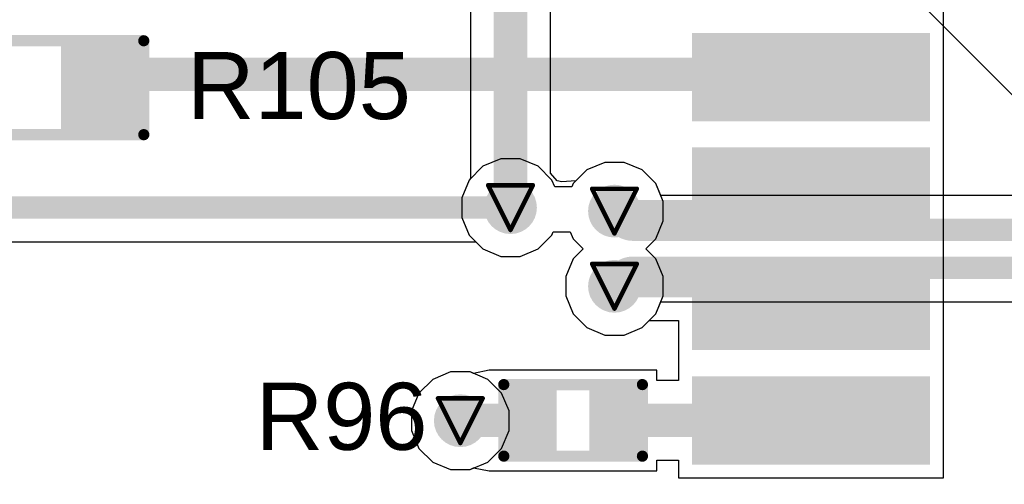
# Model space of a CAD drawing. Header units: inches. Extents: x 0 to 12.2, y 0 to 7.
# Tile 115 of 154: x 2.372 to 2.813, y 3.269 to 3.476. Entities that reach past the tile are written whole.
import ezdxf

# ---------------------------------------------------------------- set-up
doc = ezdxf.new("R2010")
doc.units = ezdxf.units.IN
doc.header["$MEASUREMENT"] = 0
for name, color, linetype in [('Bottom Layer', 5, 'Continuous'), ('Drill Drawing', 1, 'Continuous'), ('Layer 1', 16, 'Continuous'), ('Layer 2', 76, 'Continuous'), ('Top Layer', 1, 'Continuous'), ('Top Overlay', 2, 'Continuous'), ('Top Paste', 8, 'Continuous'), ('Top Solder', 216, 'Continuous'), ('Via Holes', 16, 'Continuous')]:
    doc.layers.add(name, color=color, linetype=linetype)
doc.styles.add('Arial', font='txt', dxfattribs={"height": 0.2})

# ---------------------------------------------------------------- blocks, each defined once
blk = doc.blocks.new('R___0603_10')
at = {"layer": 'Top Layer'}
for points in [[(-0.015, 0.0175), (-0.015, -0.0175), (-0.045, -0.0175), (-0.045, 0.0175)], [(0.045, 0.0175), (0.045, -0.0175), (0.015, -0.0175), (0.015, 0.0175)]]:
    blk.add_hatch(color=1, dxfattribs=at).paths.add_polyline_path(points)
at = {"layer": 'Top Paste'}
for points in [[(-0.015, 0.0175), (-0.015, -0.0175), (-0.045, -0.0175), (-0.045, 0.0175)], [(0.045, 0.0175), (0.045, -0.0175), (0.015, -0.0175), (0.015, 0.0175)]]:
    blk.add_hatch(color=8, dxfattribs=at).paths.add_polyline_path(points)
at = {"layer": 'Top Solder'}
for points in [[(-0.011, 0.0215), (-0.011, -0.0215), (-0.049, -0.0215), (-0.049, 0.0215)], [(0.049, 0.0215), (0.049, -0.0215), (0.011, -0.0215), (0.011, 0.0215)]]:
    blk.add_hatch(color=216, dxfattribs=at).paths.add_polyline_path(points)
at = {"layer": 'Top Overlay', "const_width": 0.005}
for points in [[(0.048, 0.021), (-0.048, 0.021)], [(-0.048, 0.021), (-0.048, -0.021)], [(0.048, 0.021), (0.048, -0.021)], [(0.048, -0.021), (-0.048, -0.021)]]:
    blk.add_lwpolyline(points, dxfattribs=at)
at = {"layer": 'Top Overlay', "const_width": 0.0025}
for points in [[(-0.04925, 0.021, 1), (-0.04675, 0.021, 1)], [(-0.04925, 0.021, 1), (-0.04675, 0.021, 1)], [(0.04675, 0.021, 1), (0.04925, 0.021, 1)], [(0.04675, 0.021, 1), (0.04925, 0.021, 1)], [(-0.04925, -0.021, 1), (-0.04675, -0.021, 1)], [(-0.04925, -0.021, 1), (-0.04675, -0.021, 1)], [(0.04675, -0.021, 1), (0.04925, -0.021, 1)], [(0.04675, -0.021, 1), (0.04925, -0.021, 1)]]:
    blk.add_lwpolyline(points, format="xyb", close=True, dxfattribs=at)
blk = doc.blocks.new('EC21EFA_512_STD_17')
at = {"layer": 'Top Layer'}
for points in [[(-0.34055, 0.61024), (-0.30906, 0.61024), (-0.30906, 0.51181), (-0.34055, 0.51181)], [(-0.28937, 0.61024), (-0.25787, 0.61024), (-0.25787, 0.51181), (-0.28937, 0.51181)], [(-0.23819, 0.61024), (-0.20669, 0.61024), (-0.20669, 0.51181), (-0.23819, 0.51181)], [(-0.18701, 0.61024), (-0.15551, 0.61024), (-0.15551, 0.51181), (-0.18701, 0.51181)]]:
    blk.add_hatch(color=1, dxfattribs=at).paths.add_polyline_path(points)
at = {"layer": 'Top Solder'}
for points in [[(-0.34455, 0.61424), (-0.30506, 0.61424), (-0.30506, 0.50781), (-0.34455, 0.50781)], [(-0.29337, 0.61424), (-0.25387, 0.61424), (-0.25387, 0.50781), (-0.29337, 0.50781)], [(-0.24219, 0.61424), (-0.20269, 0.61424), (-0.20269, 0.50781), (-0.24219, 0.50781)], [(-0.19101, 0.61424), (-0.15151, 0.61424), (-0.15151, 0.50781), (-0.19101, 0.50781)]]:
    blk.add_hatch(color=216, dxfattribs=at).paths.add_polyline_path(points)
blk = doc.blocks.new('R___0402_68')
at = {"layer": 'Top Layer'}
for points in [[(-0.0275, -0.0125), (-0.0275, 0.0125), (-0.0095, 0.0125), (-0.0095, -0.0125)], [(0.0095, -0.0125), (0.0095, 0.0125), (0.0275, 0.0125), (0.0275, -0.0125)]]:
    blk.add_hatch(color=1, dxfattribs=at).paths.add_polyline_path(points)
at = {"layer": 'Top Paste'}
for points in [[(-0.0275, -0.0125), (-0.0275, 0.0125), (-0.0095, 0.0125), (-0.0095, -0.0125)], [(0.0095, -0.0125), (0.0095, 0.0125), (0.0275, 0.0125), (0.0275, -0.0125)]]:
    blk.add_hatch(color=8, dxfattribs=at).paths.add_polyline_path(points)
at = {"layer": 'Top Solder'}
for points in [[(-0.02967, -0.01467), (-0.02967, 0.01467), (-0.00733, 0.01467), (-0.00733, -0.01467)], [(0.00733, -0.01467), (0.00733, 0.01467), (0.02967, 0.01467), (0.02967, -0.01467)]]:
    blk.add_hatch(color=216, dxfattribs=at).paths.add_polyline_path(points)
at = {"layer": 'Top Overlay'}
for points, const_width in [([(0.031, 0.016), (-0.031, 0.016)], 0.005), ([(-0.031, 0.016), (-0.031, -0.016)], 0.005), ([(0.031, 0.016), (0.031, -0.016)], 0.005), ([(0.031, -0.016), (-0.031, -0.016)], 0.005), ([(0.032, -0.017), (-0.032, -0.017)], 0.000127)]:
    blk.add_lwpolyline(points, dxfattribs=dict(at, const_width=const_width))
for points, const_width in [([(-0.03225, 0.016, 1), (-0.02975, 0.016, 1)], 0.0025), ([(-0.03225, 0.016, 1), (-0.02975, 0.016, 1)], 0.0025), ([(0.02975, 0.016, 1), (0.03225, 0.016, 1)], 0.0025), ([(0.02975, 0.016, 1), (0.03225, 0.016, 1)], 0.0025), ([(-0.03225, -0.016, 1), (-0.02975, -0.016, 1)], 0.0025), ([(-0.03225, -0.016, 1), (-0.02975, -0.016, 1)], 0.0025), ([(-0.03203, -0.017, 1), (-0.03197, -0.017, 1)], 0.0000635), ([(0.02975, -0.016, 1), (0.03225, -0.016, 1)], 0.0025), ([(0.02975, -0.016, 1), (0.03225, -0.016, 1)], 0.0025), ([(0.03197, -0.017, 1), (0.03203, -0.017, 1)], 0.0000635)]:
    blk.add_lwpolyline(points, format="xyb", close=True, dxfattribs=dict(at, const_width=const_width))

msp = doc.modelspace()

# ---------------------------------------------------------------- hatches: boundary and pattern name
at = {"layer": 'Bottom Layer'}
h = msp.add_hatch(color=5, dxfattribs=at)
edge = h.paths.add_edge_path()
edge.add_arc((2.592, 3.39239), 0.01181, 0, 360)
h = msp.add_hatch(color=5, dxfattribs=at)
edge = h.paths.add_edge_path()
edge.add_arc((2.6385, 3.39083), 0.01181, 0, 360)
h = msp.add_hatch(color=5, dxfattribs=at)
edge = h.paths.add_edge_path()
edge.add_arc((2.6385, 3.35721), 0.01181, 0, 360)
h = msp.add_hatch(color=5, dxfattribs=at)
edge = h.paths.add_edge_path()
edge.add_arc((2.56956, 3.2971), 0.01181, 0, 360)
at = {"layer": 'Layer 1'}
h = msp.add_hatch(color=16, dxfattribs=at)
edge = h.paths.add_edge_path()
edge.add_arc((2.592, 3.39239), 0.01181, 0, 360)
h = msp.add_hatch(color=16, dxfattribs=at)
edge = h.paths.add_edge_path()
edge.add_arc((2.6385, 3.39083), 0.01181, 0, 360)
h = msp.add_hatch(color=16, dxfattribs=at)
edge = h.paths.add_edge_path()
edge.add_arc((2.6385, 3.35721), 0.01181, 0, 360)
h = msp.add_hatch(color=16, dxfattribs=at)
edge = h.paths.add_edge_path()
edge.add_arc((2.56956, 3.2971), 0.01181, 0, 360)
at = {"layer": 'Layer 2'}
h = msp.add_hatch(color=76, dxfattribs=at)
edge = h.paths.add_edge_path()
edge.add_arc((2.592, 3.39239), 0.01181, 0, 360)
h = msp.add_hatch(color=76, dxfattribs=at)
edge = h.paths.add_edge_path()
edge.add_arc((2.6385, 3.39083), 0.01181, 0, 360)
h = msp.add_hatch(color=76, dxfattribs=at)
edge = h.paths.add_edge_path()
edge.add_arc((2.6385, 3.35721), 0.01181, 0, 360)
h = msp.add_hatch(color=76, dxfattribs=at)
edge = h.paths.add_edge_path()
edge.add_arc((2.56956, 3.2971), 0.01181, 0, 360)
at = {"layer": 'Top Layer'}
h = msp.add_hatch(color=1, dxfattribs=at)
edge = h.paths.add_edge_path()
edge.add_arc((2.592, 3.39239), 0.01181, 0, 360)
h = msp.add_hatch(color=1, dxfattribs=at)
edge = h.paths.add_edge_path()
edge.add_arc((2.6385, 3.39083), 0.01181, 0, 360)
h = msp.add_hatch(color=1, dxfattribs=at)
edge = h.paths.add_edge_path()
edge.add_arc((2.6385, 3.35721), 0.01181, 0, 360)
h = msp.add_hatch(color=1, dxfattribs=at)
edge = h.paths.add_edge_path()
edge.add_arc((2.56956, 3.2971), 0.01181, 0, 360)
at = {"layer": 'Via Holes'}
h = msp.add_hatch(color=7, dxfattribs=at)
edge = h.paths.add_edge_path()
edge.add_arc((2.592, 3.39239), 0.00591, 0, 360)
h = msp.add_hatch(color=7, dxfattribs=at)
edge = h.paths.add_edge_path()
edge.add_arc((2.6385, 3.39083), 0.00591, 0, 360)
h = msp.add_hatch(color=7, dxfattribs=at)
edge = h.paths.add_edge_path()
edge.add_arc((2.6385, 3.35721), 0.00591, 0, 360)
h = msp.add_hatch(color=7, dxfattribs=at)
edge = h.paths.add_edge_path()
edge.add_arc((2.56956, 3.2971), 0.00591, 0, 360)

# ---------------------------------------------------------------- linework, layer by layer
at = {"layer": 'Bottom Layer'}
for p, q in [((2.60984, 3.40781), (2.60984, 3.69369)), ((2.57416, 3.51644), (2.57416, 3.40539)), ((2.62615, 3.40932), (2.62118, 3.40435)), ((2.63416, 3.41264), (2.62615, 3.40932)), ((2.64284, 3.41264), (2.63416, 3.41264)), ((2.65085, 3.40932), (2.64284, 3.41264)), ((2.65699, 3.40318), (2.65085, 3.40932)), ((2.57351, 3.40474), (2.57019, 3.39673)), ((2.57416, 3.40539), (2.57351, 3.40474)), ((2.61291, 3.40432), (2.60984, 3.40781)), ((2.61503, 3.40398), (2.61291, 3.40432)), ((2.62118, 3.40435), (2.61503, 3.40398)), ((2.65922, 3.39781), (2.65699, 3.40318)), ((2.57019, 3.39673), (2.57019, 3.38805)), ((3.77254, 3.39781), (2.65922, 3.39781)), ((2.57019, 3.38805), (2.57351, 3.38003)), ((2.57351, 3.38003), (2.57965, 3.3739)), ((2.60435, 3.3739), (2.61049, 3.38003)), ((2.61049, 3.38003), (2.61114, 3.3816)), ((2.61114, 3.3816), (2.61872, 3.3816)), ((2.61872, 3.3816), (2.62001, 3.37847)), ((2.62001, 3.37847), (2.62447, 3.37402)), ((2.57965, 3.3739), (2.58766, 3.37058)), ((2.59634, 3.37058), (2.60435, 3.3739)), ((2.62447, 3.37402), (2.62001, 3.36956)), ((2.58766, 3.37058), (2.59634, 3.37058)), ((2.62001, 3.36956), (2.61669, 3.36155)), ((2.61669, 3.36155), (2.61669, 3.35287)), ((2.61669, 3.35287), (2.62001, 3.34485)), ((2.65699, 3.34485), (2.65922, 3.35022)), ((2.65922, 3.35022), (3.77254, 3.35022)), ((2.62001, 3.34485), (2.62615, 3.33872)), ((2.65085, 3.33872), (2.65699, 3.34485)), ((2.62615, 3.33872), (2.63416, 3.3354)), ((2.64284, 3.3354), (2.65085, 3.33872)), ((2.63416, 3.3354), (2.64284, 3.3354)), ((2.56522, 3.31891), (2.5572, 3.31559)), ((2.5739, 3.31891), (2.56522, 3.31891)), ((2.58191, 3.31559), (2.5739, 3.31891)), ((2.5572, 3.31559), (2.55107, 3.30945)), ((2.58805, 3.30945), (2.58191, 3.31559)), ((2.55107, 3.30945), (2.54775, 3.30144)), ((2.59137, 3.30144), (2.58805, 3.30945)), ((2.54775, 3.30144), (2.54775, 3.29276)), ((2.59137, 3.29276), (2.59137, 3.30144)), ((2.54775, 3.29276), (2.55107, 3.28474)), ((2.58805, 3.28474), (2.59137, 3.29276)), ((2.55107, 3.28474), (2.5572, 3.27861)), ((2.58191, 3.27861), (2.58805, 3.28474)), ((2.5572, 3.27861), (2.56522, 3.27529)), ((2.5739, 3.27529), (2.58191, 3.27861)), ((2.56522, 3.27529), (2.5739, 3.27529))]:
    msp.add_line(p, q, dxfattribs=at)
for points, const_width in [([(2.592, 3.39239), (2.592, 3.70669)], 0.015), ([(2.64681, 3.38252), (3.77254, 3.38252)], 0.01), ([(2.64681, 3.36552), (3.77254, 3.36552)], 0.01)]:
    msp.add_lwpolyline(points, dxfattribs=dict(at, const_width=const_width))
for points, const_width in [([(2.58825, 3.39239, 1), (2.59575, 3.39239, 1)], 0.0075), ([(2.636, 3.39083, 1), (2.641, 3.39083, 1)], 0.005), ([(2.64431, 3.38252, 1), (2.64931, 3.38252, 1)], 0.005), ([(2.64431, 3.38252, 1), (2.64931, 3.38252, 1)], 0.005), ([(2.64431, 3.36552, 1), (2.64931, 3.36552, 1)], 0.005), ([(2.64431, 3.36552, 1), (2.64931, 3.36552, 1)], 0.005), ([(2.636, 3.35721, 1), (2.641, 3.35721, 1)], 0.005)]:
    msp.add_lwpolyline(points, format="xyb", close=True, dxfattribs=dict(at, const_width=const_width))
at = {"layer": 'Bottom Layer', "const_width": 0.01}
for points in [[(2.64681, 3.38252, -0.414214), (2.6385, 3.39083)], [(2.6385, 3.35721, -0.414214), (2.64681, 3.36552)]]:
    msp.add_lwpolyline(points, format="xyb", dxfattribs=at)
at = {"layer": 'Drill Drawing', "const_width": 0.002}
for points in [[(2.582, 3.40239), (2.602, 3.40239)], [(2.582, 3.40239), (2.592, 3.38239)], [(2.592, 3.38239), (2.602, 3.40239)], [(2.6285, 3.40083), (2.6485, 3.40083)], [(2.6285, 3.40083), (2.6385, 3.38083)], [(2.6385, 3.38083), (2.6485, 3.40083)], [(2.6285, 3.36721), (2.6485, 3.36721)], [(2.6285, 3.36721), (2.6385, 3.34721)], [(2.6385, 3.34721), (2.6485, 3.36721)], [(2.55956, 3.3071), (2.57956, 3.3071)], [(2.55956, 3.3071), (2.56956, 3.2871)], [(2.56956, 3.2871), (2.57956, 3.3071)]]:
    msp.add_lwpolyline(points, dxfattribs=at)
at = {"layer": 'Drill Drawing', "const_width": 0.001}
for points in [[(2.5815, 3.40239, 1), (2.5825, 3.40239, 1)], [(2.5815, 3.40239, 1), (2.5825, 3.40239, 1)], [(2.6015, 3.40239, 1), (2.6025, 3.40239, 1)], [(2.6015, 3.40239, 1), (2.6025, 3.40239, 1)], [(2.628, 3.40083, 1), (2.629, 3.40083, 1)], [(2.628, 3.40083, 1), (2.629, 3.40083, 1)], [(2.648, 3.40083, 1), (2.649, 3.40083, 1)], [(2.648, 3.40083, 1), (2.649, 3.40083, 1)], [(2.5915, 3.38239, 1), (2.5925, 3.38239, 1)], [(2.5915, 3.38239, 1), (2.5925, 3.38239, 1)], [(2.638, 3.38083, 1), (2.639, 3.38083, 1)], [(2.638, 3.38083, 1), (2.639, 3.38083, 1)], [(2.628, 3.36721, 1), (2.629, 3.36721, 1)], [(2.628, 3.36721, 1), (2.629, 3.36721, 1)], [(2.648, 3.36721, 1), (2.649, 3.36721, 1)], [(2.648, 3.36721, 1), (2.649, 3.36721, 1)], [(2.638, 3.34721, 1), (2.639, 3.34721, 1)], [(2.638, 3.34721, 1), (2.639, 3.34721, 1)], [(2.55906, 3.3071, 1), (2.56006, 3.3071, 1)], [(2.55906, 3.3071, 1), (2.56006, 3.3071, 1)], [(2.57906, 3.3071, 1), (2.58006, 3.3071, 1)], [(2.57906, 3.3071, 1), (2.58006, 3.3071, 1)], [(2.56906, 3.2871, 1), (2.57006, 3.2871, 1)], [(2.56906, 3.2871, 1), (2.57006, 3.2871, 1)]]:
    msp.add_lwpolyline(points, format="xyb", close=True, dxfattribs=at)
at = {"layer": 'Layer 1'}
for p, q in [((2.58766, 3.4142), (2.57965, 3.41088)), ((2.59634, 3.4142), (2.58766, 3.4142)), ((2.60435, 3.41088), (2.59634, 3.4142)), ((2.57965, 3.41088), (2.57351, 3.40474)), ((2.61049, 3.40474), (2.60435, 3.41088)), ((2.62615, 3.40932), (2.62001, 3.40318)), ((2.63416, 3.41264), (2.62615, 3.40932)), ((2.64284, 3.41264), (2.63416, 3.41264)), ((2.65085, 3.40932), (2.64284, 3.41264)), ((2.65699, 3.40318), (2.65085, 3.40932)), ((2.57351, 3.40474), (2.57019, 3.39673)), ((2.61178, 3.40162), (2.61049, 3.40474)), ((2.61936, 3.40162), (2.61178, 3.40162)), ((2.62001, 3.40318), (2.61936, 3.40162)), ((2.66031, 3.39517), (2.65699, 3.40318)), ((2.57019, 3.39673), (2.57019, 3.38805)), ((2.66031, 3.38649), (2.66031, 3.39517)), ((2.57019, 3.38805), (2.57351, 3.38003)), ((2.65699, 3.37847), (2.66031, 3.38649)), ((2.57351, 3.38003), (2.57965, 3.3739)), ((2.60435, 3.3739), (2.61049, 3.38003)), ((2.61049, 3.38003), (2.61114, 3.3816)), ((2.61114, 3.3816), (2.61872, 3.3816)), ((2.61872, 3.3816), (2.62001, 3.37847)), ((2.62001, 3.37847), (2.62447, 3.37402)), ((2.65253, 3.37402), (2.65699, 3.37847)), ((2.57965, 3.3739), (2.58766, 3.37058)), ((2.59634, 3.37058), (2.60435, 3.3739)), ((2.62447, 3.37402), (2.62001, 3.36956)), ((2.65699, 3.36956), (2.65253, 3.37402)), ((2.58766, 3.37058), (2.59634, 3.37058)), ((2.62001, 3.36956), (2.61669, 3.36155)), ((2.66031, 3.36155), (2.65699, 3.36956)), ((2.61669, 3.36155), (2.61669, 3.35287)), ((2.66031, 3.35287), (2.66031, 3.36155)), ((2.61669, 3.35287), (2.62001, 3.34485)), ((2.65699, 3.34485), (2.66031, 3.35287)), ((2.62001, 3.34485), (2.62615, 3.33872)), ((2.65085, 3.33872), (2.65699, 3.34485)), ((2.62615, 3.33872), (2.63416, 3.3354)), ((2.64284, 3.3354), (2.65085, 3.33872)), ((2.63416, 3.3354), (2.64284, 3.3354)), ((2.56522, 3.31891), (2.5572, 3.31559)), ((2.5739, 3.31891), (2.56522, 3.31891)), ((2.58191, 3.31559), (2.5739, 3.31891)), ((2.5572, 3.31559), (2.55107, 3.30945)), ((2.58805, 3.30945), (2.58191, 3.31559)), ((2.55107, 3.30945), (2.54775, 3.30144)), ((2.59137, 3.30144), (2.58805, 3.30945)), ((2.54775, 3.30144), (2.54775, 3.29276)), ((2.59137, 3.29276), (2.59137, 3.30144)), ((2.54775, 3.29276), (2.55107, 3.28474)), ((2.58805, 3.28474), (2.59137, 3.29276)), ((2.55107, 3.28474), (2.5572, 3.27861)), ((2.58191, 3.27861), (2.58805, 3.28474)), ((2.5572, 3.27861), (2.56522, 3.27529)), ((2.5739, 3.27529), (2.58191, 3.27861)), ((2.56522, 3.27529), (2.5739, 3.27529))]:
    msp.add_line(p, q, dxfattribs=at)
at = {"layer": 'Layer 2'}
for p, q in [((2.77559, 3.48356), (3.33395, 2.9252)), ((2.58766, 3.4142), (2.57965, 3.41088)), ((2.59634, 3.4142), (2.58766, 3.4142)), ((2.60435, 3.41088), (2.59634, 3.4142)), ((2.57965, 3.41088), (2.57351, 3.40474)), ((2.61049, 3.40474), (2.60435, 3.41088)), ((2.62615, 3.40932), (2.62001, 3.40318)), ((2.63416, 3.41264), (2.62615, 3.40932)), ((2.64284, 3.41264), (2.63416, 3.41264)), ((2.65085, 3.40932), (2.64284, 3.41264)), ((2.65699, 3.40318), (2.65085, 3.40932)), ((2.57351, 3.40474), (2.57019, 3.39673)), ((2.61178, 3.40162), (2.61049, 3.40474)), ((2.61936, 3.40162), (2.61178, 3.40162)), ((2.62001, 3.40318), (2.61936, 3.40162)), ((2.66031, 3.39517), (2.65699, 3.40318)), ((2.57019, 3.39673), (2.57019, 3.38805)), ((2.66031, 3.38649), (2.66031, 3.39517)), ((2.57019, 3.38805), (2.57351, 3.38003)), ((2.65699, 3.37847), (2.66031, 3.38649)), ((2.57351, 3.38003), (2.57965, 3.3739)), ((2.60435, 3.3739), (2.61049, 3.38003)), ((2.61049, 3.38003), (2.61114, 3.3816)), ((2.61114, 3.3816), (2.61872, 3.3816)), ((2.61872, 3.3816), (2.62001, 3.37847)), ((2.62001, 3.37847), (2.62447, 3.37402)), ((2.65253, 3.37402), (2.65699, 3.37847)), ((2.57965, 3.3739), (2.58766, 3.37058)), ((2.59634, 3.37058), (2.60435, 3.3739)), ((2.62447, 3.37402), (2.62001, 3.36956)), ((2.65699, 3.36956), (2.65253, 3.37402)), ((2.58766, 3.37058), (2.59634, 3.37058)), ((2.62001, 3.36956), (2.61669, 3.36155)), ((2.66031, 3.36155), (2.65699, 3.36956)), ((2.61669, 3.36155), (2.61669, 3.35287)), ((2.66031, 3.35287), (2.66031, 3.36155)), ((2.61669, 3.35287), (2.62001, 3.34485)), ((2.65699, 3.34485), (2.66031, 3.35287)), ((2.62001, 3.34485), (2.62615, 3.33872)), ((2.65085, 3.33872), (2.65699, 3.34485)), ((2.62615, 3.33872), (2.63416, 3.3354)), ((2.64284, 3.3354), (2.65085, 3.33872)), ((2.63416, 3.3354), (2.64284, 3.3354))]:
    msp.add_line(p, q, dxfattribs=at)
at = {"layer": 'Top Layer'}
for p, q in [((2.78559, 3.47622), (2.78559, 3.5274)), ((2.78559, 3.42504), (2.78559, 3.47622)), ((2.78559, 3.37386), (2.78559, 3.42504)), ((2.60435, 3.3739), (2.61049, 3.38003)), ((2.61049, 3.38003), (2.61114, 3.3816)), ((2.61114, 3.3816), (2.61872, 3.3816)), ((2.61872, 3.3816), (2.62001, 3.37847)), ((2.62001, 3.37847), (2.62447, 3.37402)), ((2.34777, 3.37709), (2.57645, 3.37709)), ((2.57645, 3.37709), (2.57965, 3.3739)), ((2.57965, 3.3739), (2.58766, 3.37058)), ((2.59634, 3.37058), (2.60435, 3.3739)), ((2.62447, 3.37402), (2.62001, 3.36956)), ((2.78559, 3.32268), (2.78559, 3.37386)), ((2.58766, 3.37058), (2.59634, 3.37058)), ((2.62001, 3.36956), (2.61669, 3.36155)), ((2.61669, 3.36155), (2.61669, 3.35287)), ((2.61669, 3.35287), (2.62001, 3.34485)), ((2.62001, 3.34485), (2.62615, 3.33872)), ((2.62615, 3.33872), (2.63416, 3.3354)), ((2.64284, 3.3354), (2.65085, 3.33872)), ((2.65085, 3.33872), (2.65405, 3.34191)), ((2.65405, 3.34191), (2.66716, 3.34191)), ((2.66716, 3.34191), (2.66716, 3.31509)), ((2.63416, 3.3354), (2.64284, 3.3354)), ((2.78559, 3.2715), (2.78559, 3.32268)), ((2.56522, 3.31891), (2.5572, 3.31559)), ((2.5739, 3.31891), (2.56522, 3.31891)), ((2.5755, 3.31824), (2.5739, 3.31891)), ((2.5825, 3.31975), (2.5755, 3.31824)), ((2.6575, 3.31975), (2.5825, 3.31975)), ((2.5825, 3.31975), (2.5825, 3.31975)), ((2.6575, 3.31509), (2.6575, 3.31975)), ((2.5572, 3.31559), (2.55107, 3.30945)), ((2.66716, 3.31509), (2.6575, 3.31509)), ((2.55107, 3.30945), (2.54775, 3.30144)), ((2.54775, 3.30144), (2.54775, 3.29276)), ((2.54775, 3.29276), (2.55107, 3.28474)), ((2.55107, 3.28474), (2.5572, 3.27861)), ((2.5572, 3.27861), (2.56522, 3.27529)), ((2.6575, 3.27475), (2.6575, 3.2794)), ((2.6575, 3.2794), (2.66716, 3.2794)), ((2.66716, 3.2794), (2.66716, 3.2715)), ((2.56522, 3.27529), (2.5739, 3.27529)), ((2.5739, 3.27529), (2.5755, 3.27595)), ((2.5755, 3.27595), (2.5825, 3.27475)), ((2.5825, 3.27475), (2.5825, 3.27475)), ((2.5825, 3.27475), (2.5825, 3.27475)), ((2.5825, 3.27475), (2.6575, 3.27475)), ((2.66716, 3.2715), (2.78559, 3.2715))]:
    msp.add_line(p, q, dxfattribs=at)
for points, const_width in [([(2.41, 3.45202), (2.72514, 3.45202)], 0.015), ([(2.72514, 3.45202), (2.72638, 3.45079)], 0.007), ([(2.34777, 3.39239), (2.592, 3.39239)], 0.01), ([(2.6385, 3.39083), (2.7176, 3.39083)], 0.01), ([(2.6385, 3.35721), (2.7176, 3.35721)], 0.01), ([(2.5697, 3.29725), (2.6015, 3.29725)], 0.015), ([(2.6385, 3.29725), (2.72638, 3.29725)], 0.015)]:
    msp.add_lwpolyline(points, dxfattribs=dict(at, const_width=const_width))
for points, const_width in [([(2.40625, 3.45202, 1), (2.41375, 3.45202, 1)], 0.0075), ([(2.72139, 3.45202, 1), (2.72889, 3.45202, 1)], 0.0075), ([(2.72339, 3.45202, 1), (2.72689, 3.45202, 1)], 0.0035), ([(2.72463, 3.45079, 1), (2.72813, 3.45079, 1)], 0.0035), ([(2.72388, 3.39961, 1), (2.72888, 3.39961, 1)], 0.005), ([(2.5895, 3.39239, 1), (2.5945, 3.39239, 1)], 0.005), ([(2.636, 3.39083, 1), (2.641, 3.39083, 1)], 0.005), ([(2.7151, 3.39083, 1), (2.7201, 3.39083, 1)], 0.005), ([(2.7151, 3.39083, 1), (2.7201, 3.39083, 1)], 0.005), ([(2.636, 3.35721, 1), (2.641, 3.35721, 1)], 0.005), ([(2.7151, 3.35721, 1), (2.7201, 3.35721, 1)], 0.005), ([(2.7151, 3.35721, 1), (2.7201, 3.35721, 1)], 0.005), ([(2.72388, 3.34843, 1), (2.72888, 3.34843, 1)], 0.005), ([(2.56595, 3.29725, 1), (2.57345, 3.29725, 1)], 0.0075), ([(2.59775, 3.29725, 1), (2.60525, 3.29725, 1)], 0.0075), ([(2.63475, 3.29725, 1), (2.64225, 3.29725, 1)], 0.0075), ([(2.72263, 3.29725, 1), (2.73013, 3.29725, 1)], 0.0075)]:
    msp.add_lwpolyline(points, format="xyb", close=True, dxfattribs=dict(at, const_width=const_width))
at = {"layer": 'Top Layer', "const_width": 0.01}
for points in [[(2.72638, 3.39961, -0.414214), (2.7176, 3.39083)], [(2.7176, 3.35721, -0.414214), (2.72638, 3.34843)]]:
    msp.add_lwpolyline(points, format="xyb", dxfattribs=at)

# ---------------------------------------------------------------- block references
for name, p, rotation in [('EC21EFA_512_STD_17', (3.2874, 3.62205), 90), ('R___0603_10', (2.38, 3.44602), 180), ('R___0402_68', (2.62, 3.29725), 180)]:
    msp.add_blockref(name, p, dxfattribs=dict(rotation=rotation))

# ---------------------------------------------------------------- texts
at = {"layer": 'Top Overlay', "style": 'Arial'}
for s, p in [('R105', (2.44725, 3.43198)), ('R96', (2.47798, 3.28407))]:
    msp.add_text(s, height=0.03, dxfattribs=at).set_placement(p)

doc.saveas('drawing.dxf')
